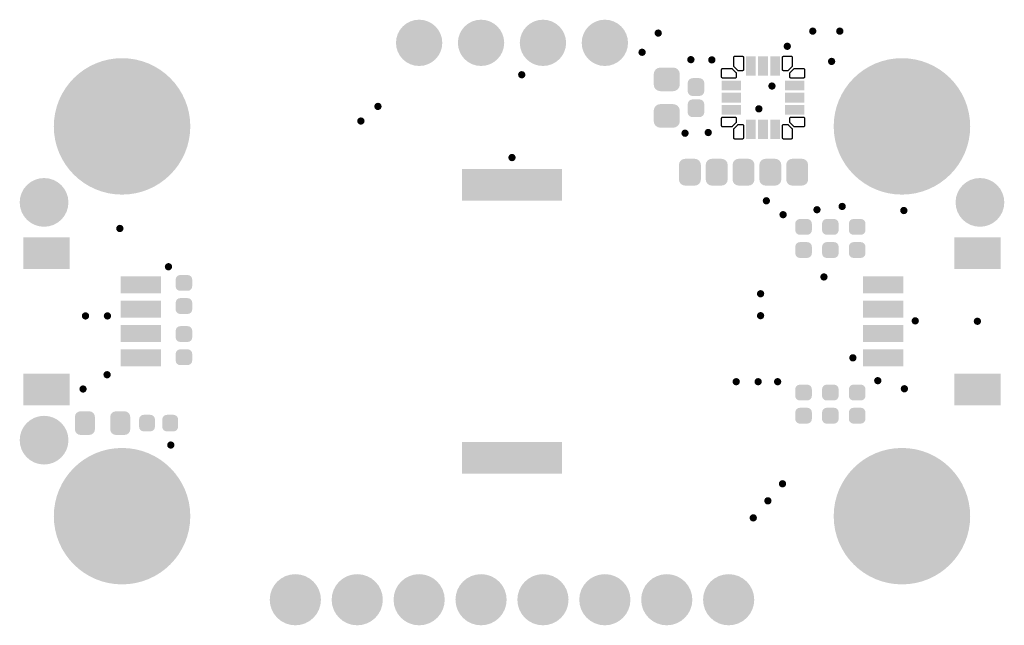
# Model space of a CAD drawing. Header units: inches. Extents: x 0.3 to 40.7, y 0.2 to 25.1.
import ezdxf

# ---------------------------------------------------------------- set-up
doc = ezdxf.new("R2010")
doc.units = ezdxf.units.IN
for name, color, linetype in [('Pad Holes', 156, 'Continuous'), ('Top Solder', 216, 'Continuous'), ('Via Holes', 16, 'Continuous')]:
    doc.layers.add(name, color=color, linetype=linetype)

# ---------------------------------------------------------------- blocks, each defined once
blk = doc.blocks.new('F_____________1___F_________1_2739')
at = {"layer": 'Top Solder'}
h = blk.add_hatch(color=216, dxfattribs=at)
edge = h.paths.add_edge_path()
edge.add_arc((0, 0), 1, 0, 360)
blk = doc.blocks.new('F_____________1___F_________1_2740')
at = {"layer": 'Top Solder'}
h = blk.add_hatch(color=216, dxfattribs=at)
edge = h.paths.add_edge_path()
edge.add_arc((0, 0), 1, 0, 360)
blk = doc.blocks.new('F_____________1___F_________1_2741')
at = {"layer": 'Top Solder'}
h = blk.add_hatch(color=216, dxfattribs=at)
edge = h.paths.add_edge_path()
edge.add_arc((0, 0), 1, 0, 360)
blk = doc.blocks.new('CAP_0603_2742')
at = {"layer": 'Top Solder'}
h = blk.add_hatch(color=216, dxfattribs=at)
edge = h.paths.add_edge_path()
edge.add_arc((-0.537, -0.263), 0.272, 270, 360)
edge.add_line((-0.265, -0.263), (-0.265, 0.263))
edge.add_arc((-0.537, 0.263), 0.272, 0, 90)
edge.add_line((-0.537, 0.535), (-0.963, 0.535))
edge.add_arc((-0.963, 0.263), 0.272, 90, 180)
edge.add_line((-1.235, 0.263), (-1.235, -0.263))
edge.add_arc((-0.963, -0.263), 0.272, 180, 270)
edge.add_line((-0.963, -0.535), (-0.537, -0.535))
h = blk.add_hatch(color=216, dxfattribs=at)
edge = h.paths.add_edge_path()
edge.add_arc((0.537, 0.263), 0.272, 90, 180)
edge.add_line((0.265, 0.263), (0.265, -0.263))
edge.add_arc((0.537, -0.263), 0.272, 180, 270)
edge.add_line((0.537, -0.535), (0.963, -0.535))
edge.add_arc((0.963, -0.263), 0.272, 270, 360)
edge.add_line((1.235, -0.263), (1.235, 0.263))
edge.add_arc((0.963, 0.263), 0.272, 0, 90)
edge.add_line((0.963, 0.535), (0.537, 0.535))
blk = doc.blocks.new('CAP_0402_2743')
at = {"layer": 'Top Solder'}
h = blk.add_hatch(color=216, dxfattribs=at)
edge = h.paths.add_edge_path()
edge.add_arc((-0.271, -0.139), 0.201, 270, 360)
edge.add_line((-0.07, -0.139), (-0.07, 0.139))
edge.add_arc((-0.271, 0.139), 0.201, 0, 90)
edge.add_line((-0.271, 0.34), (-0.599, 0.34))
edge.add_arc((-0.599, 0.139), 0.201, 90, 180)
edge.add_line((-0.8, 0.139), (-0.8, -0.139))
edge.add_arc((-0.599, -0.139), 0.201, 180, 270)
edge.add_line((-0.599, -0.34), (-0.271, -0.34))
h = blk.add_hatch(color=216, dxfattribs=at)
edge = h.paths.add_edge_path()
edge.add_arc((0.271, 0.139), 0.201, 90, 180)
edge.add_line((0.07, 0.139), (0.07, -0.139))
edge.add_arc((0.271, -0.139), 0.201, 180, 270)
edge.add_line((0.271, -0.34), (0.599, -0.34))
edge.add_arc((0.599, -0.139), 0.201, 270, 360)
edge.add_line((0.8, -0.139), (0.8, 0.139))
edge.add_arc((0.599, 0.139), 0.201, 0, 90)
edge.add_line((0.599, 0.34), (0.271, 0.34))
blk = doc.blocks.new('RES_0402_2744')
at = {"layer": 'Top Solder'}
h = blk.add_hatch(color=216, dxfattribs=at)
edge = h.paths.add_edge_path()
edge.add_arc((-0.34, -0.15), 0.19, 270, 360)
edge.add_line((-0.15, -0.15), (-0.15, 0.15))
edge.add_arc((-0.34, 0.15), 0.19, 0, 90)
edge.add_line((-0.34, 0.34), (-0.61, 0.34))
edge.add_arc((-0.61, 0.15), 0.19, 90, 180)
edge.add_line((-0.8, 0.15), (-0.8, -0.15))
edge.add_arc((-0.61, -0.15), 0.19, 180, 270)
edge.add_line((-0.61, -0.34), (-0.34, -0.34))
h = blk.add_hatch(color=216, dxfattribs=at)
edge = h.paths.add_edge_path()
edge.add_arc((0.34, 0.15), 0.19, 90, 180)
edge.add_line((0.15, 0.15), (0.15, -0.15))
edge.add_arc((0.34, -0.15), 0.19, 180, 270)
edge.add_line((0.34, -0.34), (0.61, -0.34))
edge.add_arc((0.61, -0.15), 0.19, 270, 360)
edge.add_line((0.8, -0.15), (0.8, 0.15))
edge.add_arc((0.61, 0.15), 0.19, 0, 90)
edge.add_line((0.61, 0.34), (0.34, 0.34))
blk = doc.blocks.new('RES_0402_2745')
at = {"layer": 'Top Solder'}
h = blk.add_hatch(color=216, dxfattribs=at)
edge = h.paths.add_edge_path()
edge.add_arc((-0.34, -0.15), 0.19, 270, 360)
edge.add_line((-0.15, -0.15), (-0.15, 0.15))
edge.add_arc((-0.34, 0.15), 0.19, 0, 90)
edge.add_line((-0.34, 0.34), (-0.61, 0.34))
edge.add_arc((-0.61, 0.15), 0.19, 90, 180)
edge.add_line((-0.8, 0.15), (-0.8, -0.15))
edge.add_arc((-0.61, -0.15), 0.19, 180, 270)
edge.add_line((-0.61, -0.34), (-0.34, -0.34))
h = blk.add_hatch(color=216, dxfattribs=at)
edge = h.paths.add_edge_path()
edge.add_arc((0.34, 0.15), 0.19, 90, 180)
edge.add_line((0.15, 0.15), (0.15, -0.15))
edge.add_arc((0.34, -0.15), 0.19, 180, 270)
edge.add_line((0.34, -0.34), (0.61, -0.34))
edge.add_arc((0.61, -0.15), 0.19, 270, 360)
edge.add_line((0.8, -0.15), (0.8, 0.15))
edge.add_arc((0.61, 0.15), 0.19, 0, 90)
edge.add_line((0.61, 0.34), (0.34, 0.34))
blk = doc.blocks.new('RES_0402_2746')
at = {"layer": 'Top Solder'}
h = blk.add_hatch(color=216, dxfattribs=at)
edge = h.paths.add_edge_path()
edge.add_arc((-0.34, -0.15), 0.19, 270, 360)
edge.add_line((-0.15, -0.15), (-0.15, 0.15))
edge.add_arc((-0.34, 0.15), 0.19, 0, 90)
edge.add_line((-0.34, 0.34), (-0.61, 0.34))
edge.add_arc((-0.61, 0.15), 0.19, 90, 180)
edge.add_line((-0.8, 0.15), (-0.8, -0.15))
edge.add_arc((-0.61, -0.15), 0.19, 180, 270)
edge.add_line((-0.61, -0.34), (-0.34, -0.34))
h = blk.add_hatch(color=216, dxfattribs=at)
edge = h.paths.add_edge_path()
edge.add_arc((0.34, 0.15), 0.19, 90, 180)
edge.add_line((0.15, 0.15), (0.15, -0.15))
edge.add_arc((0.34, -0.15), 0.19, 180, 270)
edge.add_line((0.34, -0.34), (0.61, -0.34))
edge.add_arc((0.61, -0.15), 0.19, 270, 360)
edge.add_line((0.8, -0.15), (0.8, 0.15))
edge.add_arc((0.61, 0.15), 0.19, 0, 90)
edge.add_line((0.61, 0.34), (0.34, 0.34))
blk = doc.blocks.new('RES_0402_2747')
at = {"layer": 'Top Solder'}
h = blk.add_hatch(color=216, dxfattribs=at)
edge = h.paths.add_edge_path()
edge.add_arc((-0.34, -0.15), 0.19, 270, 360)
edge.add_line((-0.15, -0.15), (-0.15, 0.15))
edge.add_arc((-0.34, 0.15), 0.19, 0, 90)
edge.add_line((-0.34, 0.34), (-0.61, 0.34))
edge.add_arc((-0.61, 0.15), 0.19, 90, 180)
edge.add_line((-0.8, 0.15), (-0.8, -0.15))
edge.add_arc((-0.61, -0.15), 0.19, 180, 270)
edge.add_line((-0.61, -0.34), (-0.34, -0.34))
h = blk.add_hatch(color=216, dxfattribs=at)
edge = h.paths.add_edge_path()
edge.add_arc((0.34, 0.15), 0.19, 90, 180)
edge.add_line((0.15, 0.15), (0.15, -0.15))
edge.add_arc((0.34, -0.15), 0.19, 180, 270)
edge.add_line((0.34, -0.34), (0.61, -0.34))
edge.add_arc((0.61, -0.15), 0.19, 270, 360)
edge.add_line((0.8, -0.15), (0.8, 0.15))
edge.add_arc((0.61, 0.15), 0.19, 0, 90)
edge.add_line((0.61, 0.34), (0.34, 0.34))
blk = doc.blocks.new('RES_0402_2748')
at = {"layer": 'Top Solder'}
h = blk.add_hatch(color=216, dxfattribs=at)
edge = h.paths.add_edge_path()
edge.add_arc((-0.34, -0.15), 0.19, 270, 360)
edge.add_line((-0.15, -0.15), (-0.15, 0.15))
edge.add_arc((-0.34, 0.15), 0.19, 0, 90)
edge.add_line((-0.34, 0.34), (-0.61, 0.34))
edge.add_arc((-0.61, 0.15), 0.19, 90, 180)
edge.add_line((-0.8, 0.15), (-0.8, -0.15))
edge.add_arc((-0.61, -0.15), 0.19, 180, 270)
edge.add_line((-0.61, -0.34), (-0.34, -0.34))
h = blk.add_hatch(color=216, dxfattribs=at)
edge = h.paths.add_edge_path()
edge.add_arc((0.34, 0.15), 0.19, 90, 180)
edge.add_line((0.15, 0.15), (0.15, -0.15))
edge.add_arc((0.34, -0.15), 0.19, 180, 270)
edge.add_line((0.34, -0.34), (0.61, -0.34))
edge.add_arc((0.61, -0.15), 0.19, 270, 360)
edge.add_line((0.8, -0.15), (0.8, 0.15))
edge.add_arc((0.61, 0.15), 0.19, 0, 90)
edge.add_line((0.61, 0.34), (0.34, 0.34))
blk = doc.blocks.new('RES_0402_2749')
at = {"layer": 'Top Solder'}
h = blk.add_hatch(color=216, dxfattribs=at)
edge = h.paths.add_edge_path()
edge.add_arc((-0.34, -0.15), 0.19, 270, 360)
edge.add_line((-0.15, -0.15), (-0.15, 0.15))
edge.add_arc((-0.34, 0.15), 0.19, 0, 90)
edge.add_line((-0.34, 0.34), (-0.61, 0.34))
edge.add_arc((-0.61, 0.15), 0.19, 90, 180)
edge.add_line((-0.8, 0.15), (-0.8, -0.15))
edge.add_arc((-0.61, -0.15), 0.19, 180, 270)
edge.add_line((-0.61, -0.34), (-0.34, -0.34))
h = blk.add_hatch(color=216, dxfattribs=at)
edge = h.paths.add_edge_path()
edge.add_arc((0.34, 0.15), 0.19, 90, 180)
edge.add_line((0.15, 0.15), (0.15, -0.15))
edge.add_arc((0.34, -0.15), 0.19, 180, 270)
edge.add_line((0.34, -0.34), (0.61, -0.34))
edge.add_arc((0.61, -0.15), 0.19, 270, 360)
edge.add_line((0.8, -0.15), (0.8, 0.15))
edge.add_arc((0.61, 0.15), 0.19, 0, 90)
edge.add_line((0.61, 0.34), (0.34, 0.34))
blk = doc.blocks.new('UFQFPN20_2750')
at = {"layer": 'Top Solder'}
for points in [[(-0.7, 1.7), (-0.3, 1.7), (-0.3, 0.9), (-0.7, 0.9)], [(-0.2, 1.7), (0.2, 1.7), (0.2, 0.9), (-0.2, 0.9)], [(0.3, 1.7), (0.7, 1.7), (0.7, 0.9), (0.3, 0.9)], [(-1.7, 0.3), (-1.7, 0.7), (-0.9, 0.7), (-0.9, 0.3)], [(0.9, 0.3), (0.9, 0.7), (1.7, 0.7), (1.7, 0.3)], [(-1.7, -0.2), (-1.7, 0.2), (-0.9, 0.2), (-0.9, -0.2)], [(0.9, -0.2), (0.9, 0.2), (1.7, 0.2), (1.7, -0.2)], [(-1.7, -0.7), (-1.7, -0.3), (-0.9, -0.3), (-0.9, -0.7)], [(0.9, -0.7), (0.9, -0.3), (1.7, -0.3), (1.7, -0.7)], [(-0.7, -0.9), (-0.3, -0.9), (-0.3, -1.7), (-0.7, -1.7)], [(-0.2, -0.9), (0.2, -0.9), (0.2, -1.7), (-0.2, -1.7)], [(0.3, -0.9), (0.7, -0.9), (0.7, -1.7), (0.3, -1.7)]]:
    blk.add_hatch(color=216, dxfattribs=at).paths.add_polyline_path(points)
for p, q in [((-1.2, 1.65), (-1.199, 1.66)), ((-1.2, 1.3), (-1.2, 1.65)), ((-1.199, 1.66), (-1.196, 1.669)), ((-1.196, 1.669), (-1.192, 1.678)), ((-1.192, 1.678), (-1.186, 1.686)), ((-1.186, 1.686), (-1.178, 1.692)), ((-1.178, 1.692), (-1.169, 1.696)), ((-1.169, 1.696), (-1.16, 1.699)), ((-1.16, 1.699), (-1.15, 1.7)), ((-1.15, 1.7), (-0.85, 1.7)), ((-0.85, 1.7), (-0.84, 1.699)), ((-0.84, 1.699), (-0.831, 1.696)), ((-0.831, 1.696), (-0.822, 1.692)), ((-0.822, 1.692), (-0.814, 1.686)), ((-0.814, 1.686), (-0.808, 1.678)), ((-0.808, 1.678), (-0.804, 1.669)), ((-0.804, 1.669), (-0.801, 1.66)), ((-0.801, 1.66), (-0.8, 1.65)), ((-0.8, 1.65), (-0.8, 1.15)), ((0.8, 1.65), (0.801, 1.66)), ((0.8, 1.15), (0.8, 1.65)), ((0.801, 1.66), (0.804, 1.669)), ((0.804, 1.669), (0.808, 1.678)), ((0.808, 1.678), (0.814, 1.686)), ((0.814, 1.686), (0.822, 1.692)), ((0.822, 1.692), (0.831, 1.696)), ((0.831, 1.696), (0.84, 1.699)), ((0.84, 1.699), (0.85, 1.7)), ((0.85, 1.7), (1.15, 1.7)), ((1.15, 1.7), (1.16, 1.699)), ((1.16, 1.699), (1.169, 1.696)), ((1.169, 1.696), (1.178, 1.692)), ((1.178, 1.692), (1.186, 1.686)), ((1.186, 1.686), (1.192, 1.678)), ((1.192, 1.678), (1.196, 1.669)), ((1.196, 1.669), (1.199, 1.66)), ((1.199, 1.66), (1.2, 1.65)), ((1.2, 1.65), (1.2, 1.3)), ((-1.2, 1.295), (-1.2, 1.3)), ((-1.2, 1.3), (-1.2, 1.3)), ((-1.199, 1.29), (-1.2, 1.295)), ((-1.197, 1.283), (-1.199, 1.29)), ((-1.196, 1.281), (-1.197, 1.283)), ((-1.192, 1.272), (-1.196, 1.281)), ((-1.186, 1.264), (-1.192, 1.272)), ((-1.036, 1.114), (-1.186, 1.264)), ((1.186, 1.264), (1.036, 1.114)), ((1.192, 1.272), (1.186, 1.264)), ((1.196, 1.281), (1.192, 1.272)), ((1.197, 1.283), (1.196, 1.281)), ((1.199, 1.29), (1.197, 1.283)), ((1.2, 1.295), (1.199, 1.29)), ((1.2, 1.3), (1.2, 1.3)), ((1.2, 1.3), (1.2, 1.295)), ((-1.7, 1.15), (-1.699, 1.16)), ((-1.7, 0.85), (-1.7, 1.15)), ((-1.699, 0.84), (-1.7, 0.85)), ((-1.699, 1.16), (-1.696, 1.169)), ((-1.696, 0.831), (-1.699, 0.84)), ((-1.696, 1.169), (-1.692, 1.178)), ((-1.692, 0.822), (-1.696, 0.831)), ((-1.692, 1.178), (-1.686, 1.186)), ((-1.686, 0.814), (-1.692, 0.822)), ((-1.686, 1.186), (-1.678, 1.192)), ((-1.678, 0.808), (-1.686, 0.814)), ((-1.678, 1.192), (-1.669, 1.196)), ((-1.669, 0.804), (-1.678, 0.808)), ((-1.669, 1.196), (-1.66, 1.199)), ((-1.66, 1.199), (-1.65, 1.2)), ((-1.65, 1.2), (-1.3, 1.2)), ((-1.3, 1.2), (-1.295, 1.2)), ((-1.3, 1.2), (-1.3, 1.2)), ((-1.295, 1.2), (-1.29, 1.199)), ((-1.29, 1.199), (-1.283, 1.197)), ((-1.283, 1.197), (-1.281, 1.196)), ((-1.281, 1.196), (-1.272, 1.192)), ((-1.272, 1.192), (-1.264, 1.186)), ((-1.264, 1.186), (-1.114, 1.036)), ((-1.122, 0.808), (-1.131, 0.804)), ((-1.114, 0.814), (-1.122, 0.808)), ((-1.114, 1.036), (-1.114, 1.036)), ((-1.114, 1.036), (-1.108, 1.028)), ((-1.108, 0.822), (-1.114, 0.814)), ((-1.108, 1.028), (-1.104, 1.019)), ((-1.104, 0.831), (-1.108, 0.822)), ((-1.104, 1.019), (-1.101, 1.01)), ((-1.101, 0.84), (-1.104, 0.831)), ((-1.101, 1.01), (-1.1, 1)), ((-1.1, 0.85), (-1.101, 0.84)), ((-1.1, 1), (-1.1, 0.85)), ((-1.028, 1.108), (-1.036, 1.114)), ((-1.036, 1.114), (-1.036, 1.114)), ((-1.019, 1.104), (-1.028, 1.108)), ((-1.01, 1.101), (-1.019, 1.104)), ((-1, 1.1), (-1.01, 1.101)), ((-0.85, 1.1), (-1, 1.1)), ((-0.84, 1.101), (-0.85, 1.1)), ((-0.831, 1.104), (-0.84, 1.101)), ((-0.822, 1.108), (-0.831, 1.104)), ((-0.814, 1.114), (-0.822, 1.108)), ((-0.808, 1.122), (-0.814, 1.114)), ((-0.804, 1.131), (-0.808, 1.122)), ((-0.801, 1.14), (-0.804, 1.131)), ((-0.8, 1.15), (-0.801, 1.14)), ((0.801, 1.14), (0.8, 1.15)), ((0.804, 1.131), (0.801, 1.14)), ((0.808, 1.122), (0.804, 1.131)), ((0.814, 1.114), (0.808, 1.122)), ((0.822, 1.108), (0.814, 1.114)), ((0.831, 1.104), (0.822, 1.108)), ((0.84, 1.101), (0.831, 1.104)), ((0.85, 1.1), (0.84, 1.101)), ((1, 1.1), (0.85, 1.1)), ((1.01, 1.101), (1, 1.1)), ((1.019, 1.104), (1.01, 1.101)), ((1.028, 1.108), (1.019, 1.104)), ((1.036, 1.114), (1.028, 1.108)), ((1.036, 1.114), (1.036, 1.114)), ((1.1, 1.005), (1.101, 1.01)), ((1.1, 1), (1.1, 1.005)), ((1.1, 0.85), (1.1, 1)), ((1.1, 1), (1.1, 1)), ((1.101, 0.84), (1.1, 0.85)), ((1.101, 1.01), (1.103, 1.017)), ((1.104, 0.831), (1.101, 0.84)), ((1.103, 1.017), (1.104, 1.019)), ((1.104, 1.019), (1.108, 1.028)), ((1.108, 0.822), (1.104, 0.831)), ((1.108, 1.028), (1.114, 1.036)), ((1.114, 0.814), (1.108, 0.822)), ((1.114, 1.036), (1.264, 1.186)), ((1.122, 0.808), (1.114, 0.814)), ((1.131, 0.804), (1.122, 0.808)), ((1.264, 1.186), (1.272, 1.192)), ((1.264, 1.186), (1.264, 1.186)), ((1.272, 1.192), (1.281, 1.196)), ((1.281, 1.196), (1.29, 1.199)), ((1.29, 1.199), (1.3, 1.2)), ((1.3, 1.2), (1.65, 1.2)), ((1.65, 1.2), (1.66, 1.199)), ((1.66, 1.199), (1.669, 1.196)), ((1.669, 1.196), (1.678, 1.192)), ((1.678, 0.808), (1.669, 0.804)), ((1.678, 1.192), (1.686, 1.186)), ((1.686, 0.814), (1.678, 0.808)), ((1.686, 1.186), (1.692, 1.178)), ((1.692, 0.822), (1.686, 0.814)), ((1.692, 1.178), (1.696, 1.169)), ((1.696, 0.831), (1.692, 0.822)), ((1.696, 1.169), (1.699, 1.16)), ((1.699, 0.84), (1.696, 0.831)), ((1.699, 1.16), (1.7, 1.15)), ((1.7, 0.85), (1.699, 0.84)), ((1.7, 1.15), (1.7, 0.85)), ((-1.66, 0.801), (-1.669, 0.804)), ((-1.65, 0.8), (-1.66, 0.801)), ((-1.15, 0.8), (-1.65, 0.8)), ((-1.14, 0.801), (-1.15, 0.8)), ((-1.131, 0.804), (-1.14, 0.801)), ((1.14, 0.801), (1.131, 0.804)), ((1.15, 0.8), (1.14, 0.801)), ((1.65, 0.8), (1.15, 0.8)), ((1.66, 0.801), (1.65, 0.8)), ((1.669, 0.804), (1.66, 0.801)), ((-1.678, -0.808), (-1.669, -0.804)), ((-1.669, -0.804), (-1.66, -0.801)), ((-1.66, -0.801), (-1.65, -0.8)), ((-1.65, -0.8), (-1.15, -0.8)), ((-1.15, -0.8), (-1.14, -0.801)), ((-1.14, -0.801), (-1.131, -0.804)), ((-1.131, -0.804), (-1.122, -0.808)), ((1.122, -0.808), (1.131, -0.804)), ((1.131, -0.804), (1.14, -0.801)), ((1.14, -0.801), (1.15, -0.8)), ((1.15, -0.8), (1.65, -0.8)), ((1.65, -0.8), (1.66, -0.801)), ((1.66, -0.801), (1.669, -0.804)), ((1.669, -0.804), (1.678, -0.808)), ((-1.7, -0.85), (-1.699, -0.84)), ((-1.7, -1.15), (-1.7, -0.85)), ((-1.699, -1.16), (-1.7, -1.15)), ((-1.699, -0.84), (-1.696, -0.831)), ((-1.696, -1.169), (-1.699, -1.16)), ((-1.696, -0.831), (-1.692, -0.822)), ((-1.692, -1.178), (-1.696, -1.169)), ((-1.692, -0.822), (-1.686, -0.814)), ((-1.686, -1.186), (-1.692, -1.178)), ((-1.686, -0.814), (-1.678, -0.808)), ((-1.678, -1.192), (-1.686, -1.186)), ((-1.669, -1.196), (-1.678, -1.192)), ((-1.66, -1.199), (-1.669, -1.196)), ((-1.65, -1.2), (-1.66, -1.199)), ((-1.3, -1.2), (-1.65, -1.2)), ((-1.295, -1.2), (-1.3, -1.2)), ((-1.3, -1.2), (-1.3, -1.2)), ((-1.29, -1.199), (-1.295, -1.2)), ((-1.283, -1.197), (-1.29, -1.199)), ((-1.281, -1.196), (-1.283, -1.197)), ((-1.272, -1.192), (-1.281, -1.196)), ((-1.264, -1.186), (-1.272, -1.192)), ((-1.114, -1.036), (-1.264, -1.186)), ((-1.186, -1.264), (-1.036, -1.114)), ((-1.122, -0.808), (-1.114, -0.814)), ((-1.114, -0.814), (-1.108, -0.822)), ((-1.108, -1.028), (-1.114, -1.036)), ((-1.114, -1.036), (-1.114, -1.036)), ((-1.108, -0.822), (-1.104, -0.831)), ((-1.104, -1.019), (-1.108, -1.028)), ((-1.104, -0.831), (-1.101, -0.84)), ((-1.101, -1.01), (-1.104, -1.019)), ((-1.101, -0.84), (-1.1, -0.85)), ((-1.1, -1), (-1.101, -1.01)), ((-1.1, -0.85), (-1.1, -1)), ((-1.036, -1.114), (-1.028, -1.108)), ((-1.036, -1.114), (-1.036, -1.114)), ((-1.028, -1.108), (-1.019, -1.104)), ((-1.019, -1.104), (-1.01, -1.101)), ((-1.01, -1.101), (-1, -1.1)), ((-1, -1.1), (-0.85, -1.1)), ((-0.85, -1.1), (-0.84, -1.101)), ((-0.84, -1.101), (-0.831, -1.104)), ((-0.831, -1.104), (-0.822, -1.108)), ((-0.822, -1.108), (-0.814, -1.114)), ((-0.814, -1.114), (-0.808, -1.122)), ((-0.808, -1.122), (-0.804, -1.131)), ((-0.804, -1.131), (-0.801, -1.14)), ((-0.801, -1.14), (-0.8, -1.15)), ((-0.8, -1.15), (-0.8, -1.65)), ((0.8, -1.15), (0.801, -1.14)), ((0.8, -1.65), (0.8, -1.15)), ((0.801, -1.14), (0.804, -1.131)), ((0.804, -1.131), (0.808, -1.122)), ((0.808, -1.122), (0.814, -1.114)), ((0.814, -1.114), (0.822, -1.108)), ((0.822, -1.108), (0.831, -1.104)), ((0.831, -1.104), (0.84, -1.101)), ((0.84, -1.101), (0.85, -1.1)), ((0.85, -1.1), (1, -1.1)), ((1, -1.1), (1.005, -1.1)), ((1, -1.1), (1, -1.1)), ((1.005, -1.1), (1.01, -1.101)), ((1.01, -1.101), (1.017, -1.103)), ((1.017, -1.103), (1.019, -1.104)), ((1.019, -1.104), (1.028, -1.108)), ((1.028, -1.108), (1.036, -1.114)), ((1.036, -1.114), (1.186, -1.264)), ((1.1, -0.85), (1.101, -0.84)), ((1.1, -1), (1.1, -0.85)), ((1.101, -1.01), (1.1, -1)), ((1.101, -0.84), (1.104, -0.831)), ((1.104, -1.019), (1.101, -1.01)), ((1.104, -0.831), (1.108, -0.822)), ((1.108, -1.028), (1.104, -1.019)), ((1.108, -0.822), (1.114, -0.814)), ((1.114, -1.036), (1.108, -1.028)), ((1.114, -0.814), (1.122, -0.808)), ((1.264, -1.186), (1.114, -1.036)), ((1.114, -1.036), (1.114, -1.036)), ((1.272, -1.192), (1.264, -1.186)), ((1.281, -1.196), (1.272, -1.192)), ((1.283, -1.197), (1.281, -1.196)), ((1.29, -1.199), (1.283, -1.197)), ((1.295, -1.2), (1.29, -1.199)), ((1.3, -1.2), (1.295, -1.2)), ((1.65, -1.2), (1.3, -1.2)), ((1.3, -1.2), (1.3, -1.2)), ((1.66, -1.199), (1.65, -1.2)), ((1.669, -1.196), (1.66, -1.199)), ((1.678, -1.192), (1.669, -1.196)), ((1.678, -0.808), (1.686, -0.814)), ((1.686, -1.186), (1.678, -1.192)), ((1.686, -0.814), (1.692, -0.822)), ((1.692, -1.178), (1.686, -1.186)), ((1.692, -0.822), (1.696, -0.831)), ((1.696, -1.169), (1.692, -1.178)), ((1.696, -0.831), (1.699, -0.84)), ((1.699, -1.16), (1.696, -1.169)), ((1.699, -0.84), (1.7, -0.85)), ((1.7, -1.15), (1.699, -1.16)), ((1.7, -0.85), (1.7, -1.15)), ((-1.2, -1.295), (-1.199, -1.29)), ((-1.2, -1.3), (-1.2, -1.295)), ((-1.2, -1.65), (-1.2, -1.3)), ((-1.2, -1.3), (-1.2, -1.3)), ((-1.199, -1.29), (-1.197, -1.283)), ((-1.197, -1.283), (-1.196, -1.281)), ((-1.196, -1.281), (-1.192, -1.272)), ((-1.192, -1.272), (-1.186, -1.264)), ((1.186, -1.264), (1.186, -1.264)), ((1.186, -1.264), (1.192, -1.272)), ((1.192, -1.272), (1.196, -1.281)), ((1.196, -1.281), (1.199, -1.29)), ((1.199, -1.29), (1.2, -1.3)), ((1.2, -1.3), (1.2, -1.65)), ((-1.199, -1.66), (-1.2, -1.65)), ((-1.196, -1.669), (-1.199, -1.66)), ((-1.192, -1.678), (-1.196, -1.669)), ((-1.186, -1.686), (-1.192, -1.678)), ((-1.178, -1.692), (-1.186, -1.686)), ((-1.169, -1.696), (-1.178, -1.692)), ((-1.16, -1.699), (-1.169, -1.696)), ((-1.15, -1.7), (-1.16, -1.699)), ((-0.85, -1.7), (-1.15, -1.7)), ((-0.84, -1.699), (-0.85, -1.7)), ((-0.831, -1.696), (-0.84, -1.699)), ((-0.822, -1.692), (-0.831, -1.696)), ((-0.814, -1.686), (-0.822, -1.692)), ((-0.808, -1.678), (-0.814, -1.686)), ((-0.804, -1.669), (-0.808, -1.678)), ((-0.801, -1.66), (-0.804, -1.669)), ((-0.8, -1.65), (-0.801, -1.66)), ((0.801, -1.66), (0.8, -1.65)), ((0.804, -1.669), (0.801, -1.66)), ((0.808, -1.678), (0.804, -1.669)), ((0.814, -1.686), (0.808, -1.678)), ((0.822, -1.692), (0.814, -1.686)), ((0.831, -1.696), (0.822, -1.692)), ((0.84, -1.699), (0.831, -1.696)), ((0.85, -1.7), (0.84, -1.699)), ((1.15, -1.7), (0.85, -1.7)), ((1.16, -1.699), (1.15, -1.7)), ((1.169, -1.696), (1.16, -1.699)), ((1.178, -1.692), (1.169, -1.696)), ((1.186, -1.686), (1.178, -1.692)), ((1.192, -1.678), (1.186, -1.686)), ((1.196, -1.669), (1.192, -1.678)), ((1.199, -1.66), (1.196, -1.669)), ((1.2, -1.65), (1.199, -1.66))]:
    blk.add_line(p, q, dxfattribs=at)
blk = doc.blocks.new('RES_0402_2751')
at = {"layer": 'Top Solder'}
h = blk.add_hatch(color=216, dxfattribs=at)
edge = h.paths.add_edge_path()
edge.add_arc((-0.34, -0.15), 0.19, 270, 360)
edge.add_line((-0.15, -0.15), (-0.15, 0.15))
edge.add_arc((-0.34, 0.15), 0.19, 0, 90)
edge.add_line((-0.34, 0.34), (-0.61, 0.34))
edge.add_arc((-0.61, 0.15), 0.19, 90, 180)
edge.add_line((-0.8, 0.15), (-0.8, -0.15))
edge.add_arc((-0.61, -0.15), 0.19, 180, 270)
edge.add_line((-0.61, -0.34), (-0.34, -0.34))
h = blk.add_hatch(color=216, dxfattribs=at)
edge = h.paths.add_edge_path()
edge.add_arc((0.34, 0.15), 0.19, 90, 180)
edge.add_line((0.15, 0.15), (0.15, -0.15))
edge.add_arc((0.34, -0.15), 0.19, 180, 270)
edge.add_line((0.34, -0.34), (0.61, -0.34))
edge.add_arc((0.61, -0.15), 0.19, 270, 360)
edge.add_line((0.8, -0.15), (0.8, 0.15))
edge.add_arc((0.61, 0.15), 0.19, 0, 90)
edge.add_line((0.61, 0.34), (0.34, 0.34))
blk = doc.blocks.new('RES_0402_2752')
at = {"layer": 'Top Solder'}
h = blk.add_hatch(color=216, dxfattribs=at)
edge = h.paths.add_edge_path()
edge.add_arc((-0.34, -0.15), 0.19, 270, 360)
edge.add_line((-0.15, -0.15), (-0.15, 0.15))
edge.add_arc((-0.34, 0.15), 0.19, 0, 90)
edge.add_line((-0.34, 0.34), (-0.61, 0.34))
edge.add_arc((-0.61, 0.15), 0.19, 90, 180)
edge.add_line((-0.8, 0.15), (-0.8, -0.15))
edge.add_arc((-0.61, -0.15), 0.19, 180, 270)
edge.add_line((-0.61, -0.34), (-0.34, -0.34))
h = blk.add_hatch(color=216, dxfattribs=at)
edge = h.paths.add_edge_path()
edge.add_arc((0.34, 0.15), 0.19, 90, 180)
edge.add_line((0.15, 0.15), (0.15, -0.15))
edge.add_arc((0.34, -0.15), 0.19, 180, 270)
edge.add_line((0.34, -0.34), (0.61, -0.34))
edge.add_arc((0.61, -0.15), 0.19, 270, 360)
edge.add_line((0.8, -0.15), (0.8, 0.15))
edge.add_arc((0.61, 0.15), 0.19, 0, 90)
edge.add_line((0.61, 0.34), (0.34, 0.34))
blk = doc.blocks.new('SM04B_SRSS_TB_LF__SN__F_________1_2753')
at = {"layer": 'Top Solder'}
for points in [[(-3.45, 2.888), (-2.15, 2.888), (-2.15, 0.988), (-3.45, 0.988)], [(2.15, 2.888), (3.45, 2.888), (3.45, 0.988), (2.15, 0.988)], [(-1.85, -1.112), (-1.15, -1.112), (-1.15, -2.762), (-1.85, -2.762)], [(-0.85, -1.112), (-0.15, -1.112), (-0.15, -2.762), (-0.85, -2.762)], [(0.15, -1.112), (0.85, -1.112), (0.85, -2.762), (0.15, -2.762)], [(1.15, -1.112), (1.85, -1.112), (1.85, -2.762), (1.15, -2.762)]]:
    blk.add_hatch(color=216, dxfattribs=at).paths.add_polyline_path(points)
blk = doc.blocks.new('SM04B_SRSS_TB_LF__SN__F_________1_2754')
at = {"layer": 'Top Solder'}
for points in [[(-3.45, 2.888), (-2.15, 2.888), (-2.15, 0.988), (-3.45, 0.988)], [(2.15, 2.888), (3.45, 2.888), (3.45, 0.988), (2.15, 0.988)], [(-1.85, -1.112), (-1.15, -1.112), (-1.15, -2.762), (-1.85, -2.762)], [(-0.85, -1.112), (-0.15, -1.112), (-0.15, -2.762), (-0.85, -2.762)], [(0.15, -1.112), (0.85, -1.112), (0.85, -2.762), (0.15, -2.762)], [(1.15, -1.112), (1.85, -1.112), (1.85, -2.762), (1.15, -2.762)]]:
    blk.add_hatch(color=216, dxfattribs=at).paths.add_polyline_path(points)
blk = doc.blocks.new('LEDC1608X80N_AK_2755')
at = {"layer": 'Top Solder'}
h = blk.add_hatch(color=216, dxfattribs=at)
edge = h.paths.add_edge_path()
edge.add_arc((-0.545, -0.255), 0.23, 270, 360)
edge.add_line((-0.315, -0.255), (-0.315, 0.255))
edge.add_arc((-0.545, 0.255), 0.23, 0, 90)
edge.add_line((-0.545, 0.485), (-0.905, 0.485))
edge.add_arc((-0.905, 0.255), 0.23, 90, 180)
edge.add_line((-1.135, 0.255), (-1.135, -0.255))
edge.add_arc((-0.905, -0.255), 0.23, 180, 270)
edge.add_line((-0.905, -0.485), (-0.545, -0.485))
h = blk.add_hatch(color=216, dxfattribs=at)
edge = h.paths.add_edge_path()
edge.add_arc((0.545, 0.255), 0.23, 90, 180)
edge.add_line((0.315, 0.255), (0.315, -0.255))
edge.add_arc((0.545, -0.255), 0.23, 180, 270)
edge.add_line((0.545, -0.485), (0.905, -0.485))
edge.add_arc((0.905, -0.255), 0.23, 270, 360)
edge.add_line((1.135, -0.255), (1.135, 0.255))
edge.add_arc((0.905, 0.255), 0.23, 0, 90)
edge.add_line((0.905, 0.485), (0.545, 0.485))
blk = doc.blocks.new('RES_0402_2756')
at = {"layer": 'Top Solder'}
h = blk.add_hatch(color=216, dxfattribs=at)
edge = h.paths.add_edge_path()
edge.add_arc((-0.34, -0.15), 0.19, 270, 360)
edge.add_line((-0.15, -0.15), (-0.15, 0.15))
edge.add_arc((-0.34, 0.15), 0.19, 0, 90)
edge.add_line((-0.34, 0.34), (-0.61, 0.34))
edge.add_arc((-0.61, 0.15), 0.19, 90, 180)
edge.add_line((-0.8, 0.15), (-0.8, -0.15))
edge.add_arc((-0.61, -0.15), 0.19, 180, 270)
edge.add_line((-0.61, -0.34), (-0.34, -0.34))
h = blk.add_hatch(color=216, dxfattribs=at)
edge = h.paths.add_edge_path()
edge.add_arc((0.34, 0.15), 0.19, 90, 180)
edge.add_line((0.15, 0.15), (0.15, -0.15))
edge.add_arc((0.34, -0.15), 0.19, 180, 270)
edge.add_line((0.34, -0.34), (0.61, -0.34))
edge.add_arc((0.61, -0.15), 0.19, 270, 360)
edge.add_line((0.8, -0.15), (0.8, 0.15))
edge.add_arc((0.61, 0.15), 0.19, 0, 90)
edge.add_line((0.61, 0.34), (0.34, 0.34))
blk = doc.blocks.new('PKLCS1212E4001_R1_2773')
at = {"layer": 'Top Solder'}
for points in [[(2.05, 6.25), (2.05, 4.95), (-2.05, 4.95), (-2.05, 6.25)], [(2.05, -4.95), (2.05, -6.25), (-2.05, -6.25), (-2.05, -4.95)]]:
    blk.add_hatch(color=216, dxfattribs=at).paths.add_polyline_path(points)
blk = doc.blocks.new('PIN_HEADER_2_54___VERT__1_4POS_F_________1_2774')
at = {"layer": 'Pad Holes'}
h = blk.add_hatch(color=7, dxfattribs=at)
edge = h.paths.add_edge_path()
edge.add_arc((-3.81, 0), 0.5, 0, 360)
h = blk.add_hatch(color=7, dxfattribs=at)
edge = h.paths.add_edge_path()
edge.add_arc((-1.27, 0), 0.5, 0, 360)
h = blk.add_hatch(color=7, dxfattribs=at)
edge = h.paths.add_edge_path()
edge.add_arc((1.27, 0), 0.5, 0, 360)
h = blk.add_hatch(color=7, dxfattribs=at)
edge = h.paths.add_edge_path()
edge.add_arc((3.81, 0), 0.5, 0, 360)
at = {"layer": 'Top Solder'}
h = blk.add_hatch(color=216, dxfattribs=at)
edge = h.paths.add_edge_path()
edge.add_arc((-3.81, 0), 0.95, 0, 360)
h = blk.add_hatch(color=216, dxfattribs=at)
edge = h.paths.add_edge_path()
edge.add_arc((-1.27, 0), 0.95, 0, 360)
h = blk.add_hatch(color=216, dxfattribs=at)
edge = h.paths.add_edge_path()
edge.add_arc((1.27, 0), 0.95, 0, 360)
h = blk.add_hatch(color=216, dxfattribs=at)
edge = h.paths.add_edge_path()
edge.add_arc((3.81, 0), 0.95, 0, 360)
blk = doc.blocks.new('PIN_HEADER_2_54___VERT__1_8POS_2775')
at = {"layer": 'Pad Holes'}
h = blk.add_hatch(color=7, dxfattribs=at)
edge = h.paths.add_edge_path()
edge.add_arc((-8.89, 0), 0.5, 0, 360)
h = blk.add_hatch(color=7, dxfattribs=at)
edge = h.paths.add_edge_path()
edge.add_arc((-6.35, 0), 0.5, 0, 360)
h = blk.add_hatch(color=7, dxfattribs=at)
edge = h.paths.add_edge_path()
edge.add_arc((-3.81, 0), 0.5, 0, 360)
h = blk.add_hatch(color=7, dxfattribs=at)
edge = h.paths.add_edge_path()
edge.add_arc((-1.27, 0), 0.5, 0, 360)
h = blk.add_hatch(color=7, dxfattribs=at)
edge = h.paths.add_edge_path()
edge.add_arc((1.27, 0), 0.5, 0, 360)
h = blk.add_hatch(color=7, dxfattribs=at)
edge = h.paths.add_edge_path()
edge.add_arc((3.81, 0), 0.5, 0, 360)
h = blk.add_hatch(color=7, dxfattribs=at)
edge = h.paths.add_edge_path()
edge.add_arc((6.35, 0), 0.5, 0, 360)
h = blk.add_hatch(color=7, dxfattribs=at)
edge = h.paths.add_edge_path()
edge.add_arc((8.89, 0), 0.5, 0, 360)
at = {"layer": 'Top Solder'}
h = blk.add_hatch(color=216, dxfattribs=at)
edge = h.paths.add_edge_path()
edge.add_arc((-8.89, 0), 1.05, 0, 360)
h = blk.add_hatch(color=216, dxfattribs=at)
edge = h.paths.add_edge_path()
edge.add_arc((-6.35, 0), 1.05, 0, 360)
h = blk.add_hatch(color=216, dxfattribs=at)
edge = h.paths.add_edge_path()
edge.add_arc((-3.81, 0), 1.05, 0, 360)
h = blk.add_hatch(color=216, dxfattribs=at)
edge = h.paths.add_edge_path()
edge.add_arc((-1.27, 0), 1.05, 0, 360)
h = blk.add_hatch(color=216, dxfattribs=at)
edge = h.paths.add_edge_path()
edge.add_arc((1.27, 0), 1.05, 0, 360)
h = blk.add_hatch(color=216, dxfattribs=at)
edge = h.paths.add_edge_path()
edge.add_arc((3.81, 0), 1.05, 0, 360)
h = blk.add_hatch(color=216, dxfattribs=at)
edge = h.paths.add_edge_path()
edge.add_arc((6.35, 0), 1.05, 0, 360)
h = blk.add_hatch(color=216, dxfattribs=at)
edge = h.paths.add_edge_path()
edge.add_arc((8.89, 0), 1.05, 0, 360)

msp = doc.modelspace()

# ---------------------------------------------------------------- hatches: boundary and pattern name
at = {"layer": 'Pad Holes'}
h = msp.add_hatch(color=7, dxfattribs=at)
edge = h.paths.add_edge_path()
edge.add_arc((4.5, 20.68), 1.6, 0, 360)
h = msp.add_hatch(color=7, dxfattribs=at)
edge = h.paths.add_edge_path()
edge.add_arc((36.5, 20.68), 1.6, 0, 360)
h = msp.add_hatch(color=7, dxfattribs=at)
edge = h.paths.add_edge_path()
edge.add_arc((4.5, 4.68), 1.6, 0, 360)
h = msp.add_hatch(color=7, dxfattribs=at)
edge = h.paths.add_edge_path()
edge.add_arc((36.5, 4.68), 1.6, 0, 360)
at = {"layer": 'Top Solder'}
h = msp.add_hatch(color=216, dxfattribs=at)
edge = h.paths.add_edge_path()
edge.add_arc((4.5, 20.68), 2.8, 0, 360)
h = msp.add_hatch(color=216, dxfattribs=at)
edge = h.paths.add_edge_path()
edge.add_arc((36.5, 20.68), 2.8, 0, 360)
h = msp.add_hatch(color=216, dxfattribs=at)
edge = h.paths.add_edge_path()
edge.add_arc((28, 18.5), 0.25, 270, 360)
edge.add_line((28.25, 18.5), (28.25, 19.1))
edge.add_arc((28, 19.1), 0.25, 0, 90)
edge.add_line((28, 19.35), (27.6, 19.35))
edge.add_arc((27.6, 19.1), 0.25, 90, 180)
edge.add_line((27.35, 19.1), (27.35, 18.5))
edge.add_arc((27.6, 18.5), 0.25, 180, 270)
edge.add_line((27.6, 18.25), (28, 18.25))
h = msp.add_hatch(color=216, dxfattribs=at)
edge = h.paths.add_edge_path()
edge.add_arc((28.7, 19.1), 0.25, 90, 180)
edge.add_line((28.45, 19.1), (28.45, 18.5))
edge.add_arc((28.7, 18.5), 0.25, 180, 270)
edge.add_line((28.7, 18.25), (29.1, 18.25))
edge.add_arc((29.1, 18.5), 0.25, 270, 360)
edge.add_line((29.35, 18.5), (29.35, 19.1))
edge.add_arc((29.1, 19.1), 0.25, 0, 90)
edge.add_line((29.1, 19.35), (28.7, 19.35))
h = msp.add_hatch(color=216, dxfattribs=at)
edge = h.paths.add_edge_path()
edge.add_arc((29.8, 19.1), 0.25, 90, 180)
edge.add_line((29.55, 19.1), (29.55, 18.5))
edge.add_arc((29.8, 18.5), 0.25, 180, 270)
edge.add_line((29.8, 18.25), (30.2, 18.25))
edge.add_arc((30.2, 18.5), 0.25, 270, 360)
edge.add_line((30.45, 18.5), (30.45, 19.1))
edge.add_arc((30.2, 19.1), 0.25, 0, 90)
edge.add_line((30.2, 19.35), (29.8, 19.35))
h = msp.add_hatch(color=216, dxfattribs=at)
edge = h.paths.add_edge_path()
edge.add_arc((30.9, 19.1), 0.25, 90, 180)
edge.add_line((30.65, 19.1), (30.65, 18.5))
edge.add_arc((30.9, 18.5), 0.25, 180, 270)
edge.add_line((30.9, 18.25), (31.3, 18.25))
edge.add_arc((31.3, 18.5), 0.25, 270, 360)
edge.add_line((31.55, 18.5), (31.55, 19.1))
edge.add_arc((31.3, 19.1), 0.25, 0, 90)
edge.add_line((31.3, 19.35), (30.9, 19.35))
h = msp.add_hatch(color=216, dxfattribs=at)
edge = h.paths.add_edge_path()
edge.add_arc((32, 19.1), 0.25, 90, 180)
edge.add_line((31.75, 19.1), (31.75, 18.5))
edge.add_arc((32, 18.5), 0.25, 180, 270)
edge.add_line((32, 18.25), (32.4, 18.25))
edge.add_arc((32.4, 18.5), 0.25, 270, 360)
edge.add_line((32.65, 18.5), (32.65, 19.1))
edge.add_arc((32.4, 19.1), 0.25, 0, 90)
edge.add_line((32.4, 19.35), (32, 19.35))
h = msp.add_hatch(color=216, dxfattribs=at)
edge = h.paths.add_edge_path()
edge.add_arc((4.5, 4.68), 2.8, 0, 360)
h = msp.add_hatch(color=216, dxfattribs=at)
edge = h.paths.add_edge_path()
edge.add_arc((36.5, 4.68), 2.8, 0, 360)
at = {"layer": 'Via Holes'}
h = msp.add_hatch(color=7, dxfattribs=at)
edge = h.paths.add_edge_path()
edge.add_arc((26.5, 24.51), 0.15, 0, 360)
h = msp.add_hatch(color=7, dxfattribs=at)
edge = h.paths.add_edge_path()
edge.add_arc((32.841, 24.591), 0.15, 0, 360)
h = msp.add_hatch(color=7, dxfattribs=at)
edge = h.paths.add_edge_path()
edge.add_arc((33.95, 24.59), 0.15, 0, 360)
h = msp.add_hatch(color=7, dxfattribs=at)
edge = h.paths.add_edge_path()
edge.add_arc((25.838, 23.722), 0.15, 0, 360)
h = msp.add_hatch(color=7, dxfattribs=at)
edge = h.paths.add_edge_path()
edge.add_arc((31.795, 23.968), 0.15, 0, 360)
h = msp.add_hatch(color=7, dxfattribs=at)
edge = h.paths.add_edge_path()
edge.add_arc((27.84, 23.42), 0.15, 0, 360)
h = msp.add_hatch(color=7, dxfattribs=at)
edge = h.paths.add_edge_path()
edge.add_arc((28.7, 23.41), 0.15, 0, 360)
h = msp.add_hatch(color=7, dxfattribs=at)
edge = h.paths.add_edge_path()
edge.add_arc((33.615, 23.347), 0.15, 0, 360)
h = msp.add_hatch(color=7, dxfattribs=at)
edge = h.paths.add_edge_path()
edge.add_arc((20.9, 22.8), 0.15, 0, 360)
h = msp.add_hatch(color=7, dxfattribs=at)
edge = h.paths.add_edge_path()
edge.add_arc((31.167, 22.336), 0.15, 0, 360)
h = msp.add_hatch(color=7, dxfattribs=at)
edge = h.paths.add_edge_path()
edge.add_arc((15, 21.5), 0.15, 0, 360)
h = msp.add_hatch(color=7, dxfattribs=at)
edge = h.paths.add_edge_path()
edge.add_arc((30.63, 21.4), 0.15, 0, 360)
h = msp.add_hatch(color=7, dxfattribs=at)
edge = h.paths.add_edge_path()
edge.add_arc((14.3, 20.9), 0.15, 0, 360)
h = msp.add_hatch(color=7, dxfattribs=at)
edge = h.paths.add_edge_path()
edge.add_arc((27.6, 20.4), 0.15, 0, 360)
h = msp.add_hatch(color=7, dxfattribs=at)
edge = h.paths.add_edge_path()
edge.add_arc((28.552, 20.428), 0.15, 0, 360)
h = msp.add_hatch(color=7, dxfattribs=at)
edge = h.paths.add_edge_path()
edge.add_arc((20.5, 19.4), 0.15, 0, 360)
h = msp.add_hatch(color=7, dxfattribs=at)
edge = h.paths.add_edge_path()
edge.add_arc((30.937, 17.626), 0.15, 0, 360)
h = msp.add_hatch(color=7, dxfattribs=at)
edge = h.paths.add_edge_path()
edge.add_arc((33.014, 17.259), 0.15, 0, 360)
h = msp.add_hatch(color=7, dxfattribs=at)
edge = h.paths.add_edge_path()
edge.add_arc((34.047, 17.394), 0.15, 0, 360)
h = msp.add_hatch(color=7, dxfattribs=at)
edge = h.paths.add_edge_path()
edge.add_arc((36.579, 17.226), 0.15, 0, 360)
h = msp.add_hatch(color=7, dxfattribs=at)
edge = h.paths.add_edge_path()
edge.add_arc((31.624, 17.056), 0.15, 0, 360)
h = msp.add_hatch(color=7, dxfattribs=at)
edge = h.paths.add_edge_path()
edge.add_arc((4.41, 16.49), 0.15, 0, 360)
h = msp.add_hatch(color=7, dxfattribs=at)
edge = h.paths.add_edge_path()
edge.add_arc((6.404, 14.919), 0.15, 0, 360)
h = msp.add_hatch(color=7, dxfattribs=at)
edge = h.paths.add_edge_path()
edge.add_arc((33.3, 14.5), 0.15, 0, 360)
h = msp.add_hatch(color=7, dxfattribs=at)
edge = h.paths.add_edge_path()
edge.add_arc((30.7, 13.81), 0.15, 0, 360)
h = msp.add_hatch(color=7, dxfattribs=at)
edge = h.paths.add_edge_path()
edge.add_arc((3, 12.9), 0.15, 0, 360)
h = msp.add_hatch(color=7, dxfattribs=at)
edge = h.paths.add_edge_path()
edge.add_arc((3.9, 12.9), 0.15, 0, 360)
h = msp.add_hatch(color=7, dxfattribs=at)
edge = h.paths.add_edge_path()
edge.add_arc((30.7, 12.91), 0.15, 0, 360)
h = msp.add_hatch(color=7, dxfattribs=at)
edge = h.paths.add_edge_path()
edge.add_arc((37.046, 12.697), 0.15, 0, 360)
h = msp.add_hatch(color=7, dxfattribs=at)
edge = h.paths.add_edge_path()
edge.add_arc((39.596, 12.68), 0.15, 0, 360)
h = msp.add_hatch(color=7, dxfattribs=at)
edge = h.paths.add_edge_path()
edge.add_arc((34.488, 11.18), 0.15, 0, 360)
h = msp.add_hatch(color=7, dxfattribs=at)
edge = h.paths.add_edge_path()
edge.add_arc((3.886, 10.486), 0.15, 0, 360)
h = msp.add_hatch(color=7, dxfattribs=at)
edge = h.paths.add_edge_path()
edge.add_arc((29.7, 10.2), 0.15, 0, 360)
h = msp.add_hatch(color=7, dxfattribs=at)
edge = h.paths.add_edge_path()
edge.add_arc((30.6, 10.2), 0.15, 0, 360)
h = msp.add_hatch(color=7, dxfattribs=at)
edge = h.paths.add_edge_path()
edge.add_arc((31.4, 10.2), 0.15, 0, 360)
h = msp.add_hatch(color=7, dxfattribs=at)
edge = h.paths.add_edge_path()
edge.add_arc((35.508, 10.241), 0.15, 0, 360)
h = msp.add_hatch(color=7, dxfattribs=at)
edge = h.paths.add_edge_path()
edge.add_arc((2.9, 9.9), 0.15, 0, 360)
h = msp.add_hatch(color=7, dxfattribs=at)
edge = h.paths.add_edge_path()
edge.add_arc((36.6, 9.91), 0.15, 0, 360)
h = msp.add_hatch(color=7, dxfattribs=at)
edge = h.paths.add_edge_path()
edge.add_arc((6.5, 7.6), 0.15, 0, 360)
h = msp.add_hatch(color=7, dxfattribs=at)
edge = h.paths.add_edge_path()
edge.add_arc((31.6, 6.01), 0.15, 0, 360)
h = msp.add_hatch(color=7, dxfattribs=at)
edge = h.paths.add_edge_path()
edge.add_arc((31, 5.31), 0.15, 0, 360)
h = msp.add_hatch(color=7, dxfattribs=at)
edge = h.paths.add_edge_path()
edge.add_arc((30.4, 4.61), 0.15, 0, 360)

# ---------------------------------------------------------------- block references
for name, p in [('PIN_HEADER_2_54___VERT__1_4POS_F_________1_2774', (20.5, 24.11)), ('UFQFPN20_2750', (30.8, 21.86)), ('PIN_HEADER_2_54___VERT__1_8POS_2775', (20.5, 1.25))]:
    msp.add_blockref(name, p)
for name, p, rotation in [('CAP_0603_2742', (26.85, 21.86), 90), ('CAP_0402_2743', (28.05, 21.86), 270), ('PKLCS1212E4001_R1_2773', (20.5, 12.68), 180), ('F_____________1___F_________1_2740', (1.3, 17.56), 270), ('F_____________1___F_________1_2741', (39.7, 17.56), 270), ('RES_0402_2748', (32.463, 16.08), 90), ('RES_0402_2744', (33.563, 16.08), 90), ('RES_0402_2746', (34.663, 16.08), 90), ('SM04B_SRSS_TB_LF__SN__F_________1_2753', (3.337, 12.68), 90), ('SM04B_SRSS_TB_LF__SN__F_________1_2754', (37.663, 12.68), 270), ('RES_0402_2751', (7.039, 13.78), 270), ('RES_0402_2752', (7.039, 11.68), 90), ('RES_0402_2747', (32.463, 9.28), 270), ('RES_0402_2749', (33.563, 9.28), 270), ('RES_0402_2745', (34.663, 9.28), 270), ('LEDC1608X80N_AK_2755', (3.7, 8.5), 180), ('F_____________1___F_________1_2739', (1.3, 7.8), 270), ('RES_0402_2756', (6, 8.5), 180)]:
    msp.add_blockref(name, p, dxfattribs=dict(rotation=rotation))

doc.saveas('drawing.dxf')
